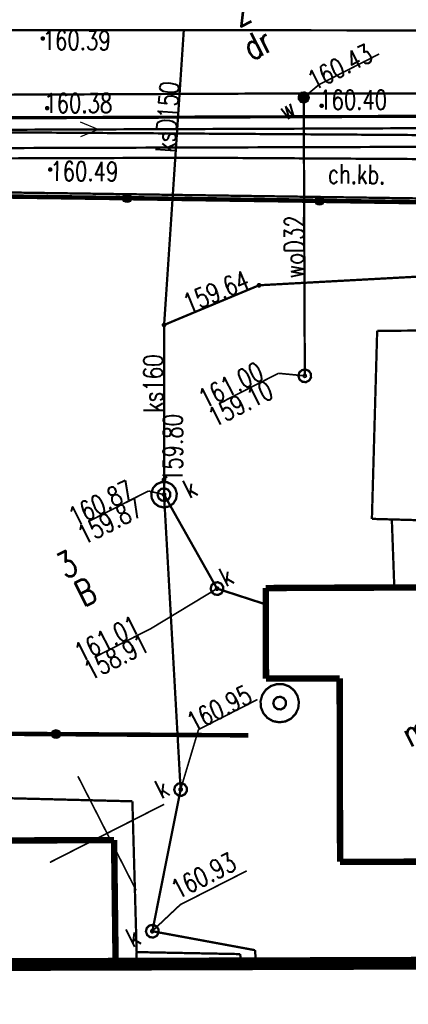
# Model space of a CAD drawing. Extents: x 0 to 7432618, y -40 to 5712028.
# Tile 135 of 165: x 7431566 to 7431582, y 5711623 to 5711662. Entities that reach past the tile are written whole.
import ezdxf
from ezdxf.enums import TextEntityAlignment as Align

# ---------------------------------------------------------------- set-up
doc = ezdxf.new("R2010")
doc.units = 0
doc.header["$MEASUREMENT"] = 0
for name, pattern in [('0', [1.5, 1, -0.5]), ('2218', [1, 0.5, -0.5]), ('3901', [0]), ('5102', [0])]:
    doc.linetypes.add(name, pattern=pattern)
for name, color, linetype in [('Dzialki', 7, 'Continuous'), ('EGBB_E_T_0', 7, 'Continuous'), ('EGBB_L_0', 7, 'Continuous'), ('Numery_dzialek', 7, 'Continuous'), ('OTD_L_14', 7, 'Continuous'), ('OTK_E_T_1', 7, 'Continuous'), ('OTK_L_0', 7, 'Continuous'), ('OTK_L_1', 7, 'Continuous'), ('OTK_L_2', 7, 'Continuous'), ('OTO_L_0', 7, 'Continuous'), ('OTR_T_0', 7, 'Continuous'), ('OTZ_L_3', 7, 'Continuous'), ('SUEP_L_0', 7, 'Continuous'), ('SUK_E_T_4', 7, 'Continuous'), ('SUK_T_3', 7, 'Continuous'), ('SUKP_E_T_0', 7, 'Continuous'), ('SUKP_L_0', 7, 'Continuous'), ('SUKR_T_0', 7, 'Continuous'), ('SUP_E_T_1', 7, 'Continuous'), ('SUP_L_1', 7, 'Continuous'), ('SUP_T_0', 7, 'Continuous'), ('SUP_T_4', 7, 'Continuous'), ('SUW_E_T_2', 7, 'Continuous'), ('SUW_T_3', 7, 'Continuous'), ('SUW_T_5', 7, 'Continuous'), ('SUWP_E_T_0', 7, 'Continuous'), ('SUWP_L_0', 7, 'Continuous'), ('SUWR_T_0', 7, 'Continuous'), ('Uzytki', 7, 'Continuous'), ('zakres', 7, 'Continuous')]:
    doc.layers.add(name, color=color, linetype=linetype)
doc.styles.add('STYL_ARIAL', font='simplex', dxfattribs={"width": 0.75, "oblique": 0.1})

msp = doc.modelspace()

# ---------------------------------------------------------------- linework, layer by layer
at = {"layer": 'Dzialki', "color": 18, "true_color": 0x000000, "const_width": 0.09}
msp.add_lwpolyline([(7431585.458862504, 5711654.688516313), (7431560.979459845, 5711655.043826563)], dxfattribs=at)
at = {"layer": 'EGBB_L_0', "color": 18, "true_color": 0x000000, "const_width": 0.25}
for points in [[(7431578.819305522, 5711639.546544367), (7431575.952524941, 5711639.530729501)], [(7431575.952524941, 5711639.530729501), (7431575.96060928, 5711635.997388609)], [(7431585.496869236, 5711639.555018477), (7431578.819305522, 5711639.546544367)], [(7431575.96060928, 5711635.997388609), (7431578.832018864, 5711636.004338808)], [(7431578.832018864, 5711636.004338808), (7431578.849135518, 5711628.848129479)], [(7431570.039691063, 5711629.693461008), (7431561.058927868, 5711629.665087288)], [(7431570.100119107, 5711624.849875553), (7431570.039691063, 5711629.693461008)], [(7431578.849135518, 5711628.848129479), (7431581.206223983, 5711628.850593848)], [(7431581.206223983, 5711628.850593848), (7431585.522159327, 5711628.865513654)]]:
    msp.add_lwpolyline(points, dxfattribs=at)
at = {"layer": 'OTD_L_14', "color": 18, "true_color": 0x000000, "const_width": 0.09}
for points in [[(7431580.295112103, 5711649.572848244), (7431580.08934781, 5711642.231807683)], [(7431585.58489912, 5711649.597441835), (7431580.295112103, 5711649.572848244)], [(7431580.08934781, 5711642.231807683), (7431585.524530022, 5711642.079419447)], [(7431580.865987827, 5711642.210020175), (7431580.962931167, 5711639.549221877)], [(7431585.524530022, 5711642.079419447), (7431580.865987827, 5711642.210020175)], [(7431580.962931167, 5711639.549221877), (7431585.451789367, 5711639.554944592)]]:
    msp.add_lwpolyline(points, dxfattribs=at)
at = {"layer": 'OTK_L_0', "color": 18, "linetype": '0', "true_color": 0x000000, "const_width": 0.09}
msp.add_lwpolyline([(7431560.662851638, 5711657.867894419), (7431585.409042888, 5711657.957945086)], dxfattribs=at)
at = {"layer": 'OTK_L_1', "color": 18, "true_color": 0x000000, "const_width": 0.125}
msp.add_lwpolyline([(7431585.409042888, 5711657.957945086), (7431560.662851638, 5711657.867894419)], dxfattribs=at)
at = {"layer": 'OTK_L_2', "color": 18, "linetype": '0', "true_color": 0x000000, "const_width": 0.09}
for points in [[(7431585.367086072, 5711656.762950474), (7431559.73568475, 5711656.686618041)], [(7431561.328088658, 5711654.876795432), (7431585.544950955, 5711654.541585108)]]:
    msp.add_lwpolyline(points, dxfattribs=at)
at = {"layer": 'OTO_L_0', "color": 18, "linetype": '3901', "true_color": 0x000000, "const_width": 0.175}
for points in [[(7431585.544950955, 5711654.541585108), (7431561.328088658, 5711654.876795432)], [(7431575.276179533, 5711633.781552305), (7431561.419123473, 5711633.871482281)]]:
    msp.add_lwpolyline(points, dxfattribs=at)
at = {"layer": 'OTO_L_0', "color": 18, "true_color": 0x000000}
for centre, radius in [((7431570.546350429, 5711654.749190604), 0.175), ((7431570.546350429, 5711654.749190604), 0.1575), ((7431570.546350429, 5711654.749190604), 0.14), ((7431570.546350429, 5711654.749190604), 0.1225), ((7431570.546350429, 5711654.749190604), 0.105), ((7431570.546350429, 5711654.749190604), 0.0875), ((7431570.546350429, 5711654.749190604), 0.07), ((7431570.546350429, 5711654.749190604), 0.0525), ((7431570.546350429, 5711654.749190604), 0.035), ((7431578.045650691, 5711654.645387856), 0.175), ((7431578.045650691, 5711654.645387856), 0.1575), ((7431578.045650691, 5711654.645387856), 0.14), ((7431578.045650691, 5711654.645387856), 0.1225), ((7431578.045650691, 5711654.645387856), 0.105), ((7431578.045650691, 5711654.645387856), 0.0875), ((7431578.045650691, 5711654.645387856), 0.07), ((7431578.045650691, 5711654.645387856), 0.0525), ((7431578.045650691, 5711654.645387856), 0.035), ((7431567.776358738, 5711633.830208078), 0.175), ((7431567.776358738, 5711633.830208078), 0.1575), ((7431567.776358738, 5711633.830208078), 0.14), ((7431567.776358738, 5711633.830208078), 0.1225), ((7431567.776358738, 5711633.830208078), 0.105), ((7431567.776358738, 5711633.830208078), 0.0875), ((7431567.776358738, 5711633.830208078), 0.07), ((7431567.776358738, 5711633.830208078), 0.0525), ((7431567.776358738, 5711633.830208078), 0.035)]:
    msp.add_circle(centre, radius, dxfattribs=at)
at = {"layer": 'OTR_T_0', "color": 18, "true_color": 0x000000, "const_width": 0.09}
for points in [[(7431567.298262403, 5711661.001893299), (7431567.300938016, 5711660.967566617), (7431567.278596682, 5711660.941368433), (7431567.244270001, 5711660.938692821), (7431567.218071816, 5711660.961034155), (7431567.215396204, 5711660.995360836), (7431567.237737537, 5711661.021559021), (7431567.272064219, 5711661.024234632), (7431567.298262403, 5711661.001893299)], [(7431567.470951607, 5711658.284067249), (7431567.473627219, 5711658.249740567), (7431567.451285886, 5711658.223542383), (7431567.416959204, 5711658.220866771), (7431567.39076102, 5711658.243208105), (7431567.388085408, 5711658.277534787), (7431567.410426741, 5711658.303732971), (7431567.444753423, 5711658.306408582), (7431567.470951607, 5711658.284067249)], [(7431578.110024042, 5711658.395781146), (7431578.144350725, 5711658.398456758), (7431578.170548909, 5711658.376115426), (7431578.173224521, 5711658.341788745), (7431578.150883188, 5711658.31559056), (7431578.116556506, 5711658.312914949), (7431578.090358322, 5711658.33525628), (7431578.08768271, 5711658.369582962), (7431578.110024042, 5711658.395781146)], [(7431567.592004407, 5711655.887852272), (7431567.59468002, 5711655.853525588), (7431567.572338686, 5711655.827327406), (7431567.538012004, 5711655.824651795), (7431567.511813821, 5711655.846993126), (7431567.509138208, 5711655.881319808), (7431567.531479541, 5711655.907517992), (7431567.565806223, 5711655.910193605), (7431567.592004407, 5711655.887852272)]]:
    msp.add_lwpolyline(points, dxfattribs=at)
at = {"layer": 'OTZ_L_3', "color": 18, "linetype": '0', "true_color": 0x000000, "const_width": 0.09}
for points in [[(7431585.409042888, 5711657.957945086), (7431560.662851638, 5711657.867894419)], [(7431559.73568475, 5711656.686618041), (7431585.367086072, 5711656.762950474)]]:
    msp.add_lwpolyline(points, dxfattribs=at)
at = {"layer": 'SUEP_L_0', "color": 1, "true_color": 0xff0000}
for q in [(7431568.727220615, 5711657.717218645), (7431568.729341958, 5711657.143219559)]:
    msp.add_line((7431569.421194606, 5711657.432773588), q, dxfattribs=at)
at = {"layer": 'SUEP_L_0', "color": 1, "linetype": '5102', "true_color": 0xff0000, "const_width": 0.09}
msp.add_lwpolyline([(7431591.381043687, 5711657.515222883), (7431563.421240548, 5711657.410302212)], dxfattribs=at)
at = {"layer": 'SUEP_L_0', "color": 1, "true_color": 0xff0000, "const_width": 0.09}
for points in [[(7431565.295792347, 5711657.321670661), (7431579.518302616, 5711657.228388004)], [(7431579.518302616, 5711657.228388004), (7431591.455379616, 5711657.149061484)], [(7431564.145248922, 5711656.297732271), (7431573.299752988, 5711656.326977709)], [(7431573.299752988, 5711656.326977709), (7431583.22862721, 5711656.268184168)]]:
    msp.add_lwpolyline(points, dxfattribs=at)
at = {"layer": 'SUK_T_3', "color": 36, "true_color": 0x803300, "const_width": 0.09}
for points in [[(7431573.939895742, 5711639.733742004), (7431574.078383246, 5711639.759748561), (7431574.208838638, 5711639.706803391), (7431574.290079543, 5711639.591633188), (7431574.296022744, 5711639.450891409), (7431574.225032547, 5711639.329198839), (7431574.099578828, 5711639.265276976), (7431573.959400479, 5711639.279373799), (7431573.849031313, 5711639.366907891), (7431573.80360887, 5711639.500328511), (7431573.837455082, 5711639.63698953), (7431573.939895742, 5711639.733742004)], [(7431572.519238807, 5711631.892200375), (7431572.657726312, 5711631.918206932), (7431572.788181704, 5711631.865261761), (7431572.869422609, 5711631.750091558), (7431572.875365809, 5711631.609349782), (7431572.804375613, 5711631.48765721), (7431572.678921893, 5711631.423735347), (7431572.538743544, 5711631.437832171), (7431572.42837438, 5711631.525366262), (7431572.382951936, 5711631.658786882), (7431572.416798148, 5711631.795447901), (7431572.519238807, 5711631.892200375)], [(7431571.41754414, 5711626.359963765), (7431571.556031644, 5711626.385970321), (7431571.686487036, 5711626.333025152), (7431571.76772794, 5711626.217854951), (7431571.773671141, 5711626.07711317), (7431571.702680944, 5711625.955420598), (7431571.577227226, 5711625.891498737), (7431571.437048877, 5711625.90559556), (7431571.326679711, 5711625.993129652), (7431571.281257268, 5711626.126550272), (7431571.315103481, 5711626.263211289), (7431571.41754414, 5711626.359963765)]]:
    msp.add_lwpolyline(points, dxfattribs=at)
at = {"layer": 'SUKP_L_0', "color": 36, "true_color": 0x803300, "const_width": 0.09}
for points in [[(7431556.660825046, 5711661.316935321), (7431572.75740575, 5711661.304471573)], [(7431571.989726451, 5711649.800942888), (7431572.75740575, 5711661.304471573)], [(7431572.75740575, 5711661.304471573), (7431587.12160047, 5711661.293257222)], [(7431575.689949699, 5711651.349602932), (7431587.527614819, 5711651.994028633)], [(7431571.989726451, 5711649.800942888), (7431575.689949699, 5711651.349602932)], [(7431571.989726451, 5711649.800942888), (7431571.986340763, 5711643.177492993)], [(7431571.986340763, 5711643.177492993), (7431572.632736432, 5711631.669448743)], [(7431571.986340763, 5711643.177492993), (7431574.053393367, 5711639.510990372)], [(7431574.053393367, 5711639.510990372), (7431575.956517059, 5711638.892925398)], [(7431572.632736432, 5711631.669448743), (7431571.531041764, 5711626.137212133)], [(7431571.531041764, 5711626.137212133), (7431575.53208472, 5711625.398087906)], [(7431575.53208472, 5711625.398087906), (7431575.57604643, 5711624.867966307)]]:
    msp.add_lwpolyline(points, dxfattribs=at)
at = {"layer": 'SUKR_T_0', "color": 36, "true_color": 0x803300, "const_width": 0.065}
for points in [[(7431575.661575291, 5711651.40529084), (7431575.709265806, 5711651.4090518), (7431575.745637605, 5711651.377977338), (7431575.749398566, 5711651.330286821), (7431575.718324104, 5711651.293915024), (7431575.67063359, 5711651.290154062), (7431575.634261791, 5711651.321228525), (7431575.630500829, 5711651.368919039), (7431575.661575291, 5711651.40529084)], [(7431571.961352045, 5711649.856630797), (7431572.009042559, 5711649.860391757), (7431572.045414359, 5711649.829317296), (7431572.049175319, 5711649.781626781), (7431572.018100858, 5711649.74525498), (7431571.970410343, 5711649.74149402), (7431571.934038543, 5711649.772568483), (7431571.930277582, 5711649.820258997), (7431571.961352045, 5711649.856630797)], [(7431571.958224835, 5711643.817707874), (7431572.00591535, 5711643.821468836), (7431572.042287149, 5711643.790394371), (7431572.04604811, 5711643.742703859), (7431572.014973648, 5711643.70633206), (7431571.967283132, 5711643.702571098), (7431571.930911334, 5711643.73364556), (7431571.927150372, 5711643.781336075), (7431571.958224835, 5711643.817707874)], [(7431569.060291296, 5711642.138108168), (7431571.381986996, 5711643.321071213)], [(7431571.986340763, 5711643.177492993), (7431571.381986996, 5711643.321071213)], [(7431571.957966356, 5711643.233180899), (7431572.00565687, 5711643.236941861), (7431572.042028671, 5711643.205867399), (7431572.045789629, 5711643.158176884), (7431572.014715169, 5711643.121805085), (7431571.967024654, 5711643.118044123), (7431571.930652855, 5711643.149118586), (7431571.926891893, 5711643.1968091), (7431571.957966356, 5711643.233180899)], [(7431574.053393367, 5711639.510990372), (7431571.478025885, 5711637.951638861)], [(7431574.02501896, 5711639.56667828), (7431574.072709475, 5711639.57043924), (7431574.109081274, 5711639.539364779), (7431574.112842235, 5711639.491674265), (7431574.081767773, 5711639.455302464), (7431574.034077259, 5711639.451541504), (7431573.997705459, 5711639.482615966), (7431573.993944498, 5711639.530306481), (7431574.02501896, 5711639.56667828)], [(7431569.277239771, 5711636.830282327), (7431571.478025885, 5711637.951638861)], [(7431573.331911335, 5711634.010754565), (7431575.629460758, 5711635.181414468)], [(7431572.632736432, 5711631.669448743), (7431573.331911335, 5711634.010754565)], [(7431572.604362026, 5711631.725136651), (7431572.65205254, 5711631.728897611), (7431572.68842434, 5711631.69782315), (7431572.6921853, 5711631.650132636), (7431572.661110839, 5711631.613760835), (7431572.613420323, 5711631.609999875), (7431572.577048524, 5711631.641074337), (7431572.573287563, 5711631.688764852), (7431572.604362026, 5711631.725136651)], [(7431571.507357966, 5711626.122899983), (7431572.619285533, 5711627.173065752), (7431575.212470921, 5711628.494359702)], [(7431571.502667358, 5711626.192900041), (7431571.550357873, 5711626.196661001), (7431571.586729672, 5711626.16558654), (7431571.590490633, 5711626.117896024), (7431571.55941617, 5711626.081524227), (7431571.511725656, 5711626.077763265), (7431571.475353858, 5711626.108837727), (7431571.471592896, 5711626.156528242), (7431571.502667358, 5711626.192900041)]]:
    msp.add_lwpolyline(points, dxfattribs=at)
at = {"layer": 'SUP_L_1', "color": 36, "true_color": 0x803300, "const_width": 0.09}
msp.add_lwpolyline([(7431571.77147668, 5711642.726041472), (7431571.606384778, 5711642.852471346), (7431571.507055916, 5711643.035080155), (7431571.490544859, 5711643.242378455), (7431571.559808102, 5711643.438386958), (7431571.702758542, 5711643.589337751), (7431571.894818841, 5711643.669015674), (7431572.102639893, 5711643.663795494), (7431572.290393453, 5711643.574389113), (7431572.42553695, 5711643.416426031), (7431572.484787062, 5711643.217099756), (7431572.457818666, 5711643.010991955), (7431572.349326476, 5711642.833603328), (7431572.178083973, 5711642.715711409), (7431571.973677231, 5711642.677665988), (7431571.77147668, 5711642.726041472)], dxfattribs=at)
at = {"layer": 'SUP_T_0', "color": 5, "true_color": 0x0000ff, "const_width": 0.09}
msp.add_lwpolyline([(7431577.360484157, 5711648.037513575), (7431577.498971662, 5711648.06352013), (7431577.629427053, 5711648.010574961), (7431577.710667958, 5711647.89540476), (7431577.71661116, 5711647.754662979), (7431577.645620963, 5711647.632970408), (7431577.520167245, 5711647.569048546), (7431577.379988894, 5711647.583145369), (7431577.269619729, 5711647.670679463), (7431577.224197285, 5711647.804100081), (7431577.258043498, 5711647.940761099), (7431577.360484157, 5711648.037513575)], dxfattribs=at)
at = {"layer": 'SUP_T_4', "color": 18, "true_color": 0x000000, "const_width": 0.09}
msp.add_lwpolyline([(7431571.872843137, 5711643.400244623), (7431572.011330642, 5711643.426251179), (7431572.141786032, 5711643.37330601), (7431572.223026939, 5711643.258135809), (7431572.228970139, 5711643.117394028), (7431572.157979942, 5711642.995701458), (7431572.032526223, 5711642.931779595), (7431571.892347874, 5711642.945876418), (7431571.781978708, 5711643.033410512), (7431571.736556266, 5711643.16683113), (7431571.770402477, 5711643.303492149), (7431571.872843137, 5711643.400244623)], dxfattribs=at)
at = {"layer": 'SUW_T_3', "color": 5, "true_color": 0x0000ff, "const_width": 0.09}
for points in [[(7431576.154432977, 5711635.709280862), (7431576.38982508, 5711635.783652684), (7431576.636695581, 5711635.777566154), (7431576.868161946, 5711635.691577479), (7431577.059197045, 5711635.535156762), (7431577.188966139, 5711635.325185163), (7431577.24365647, 5711635.084366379), (7431577.217210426, 5711634.838906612), (7431577.112467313, 5711634.615392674), (7431576.940738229, 5711634.43788177), (7431576.720837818, 5711634.325836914), (7431576.476288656, 5711634.291243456), (7431576.233895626, 5711634.337882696), (7431576.019769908, 5711634.460765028), (7431575.857089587, 5711634.646560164), (7431575.763495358, 5711634.874963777), (7431575.749235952, 5711635.12145621), (7431575.815722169, 5711635.359259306), (7431575.955904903, 5711635.56255931), (7431576.154432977, 5711635.709280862)], [(7431576.381428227, 5711635.263777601), (7431576.519915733, 5711635.289784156), (7431576.650371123, 5711635.236838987), (7431576.731612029, 5711635.121668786), (7431576.73755523, 5711634.980927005), (7431576.666565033, 5711634.859234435), (7431576.541111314, 5711634.795312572), (7431576.400932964, 5711634.809409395), (7431576.290563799, 5711634.896943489), (7431576.245141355, 5711635.030364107), (7431576.278987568, 5711635.167025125), (7431576.381428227, 5711635.263777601)]]:
    msp.add_lwpolyline(points, dxfattribs=at)
at = {"layer": 'SUW_T_5', "color": 5, "true_color": 0x0000ff, "const_width": 0.09}
for points in [[(7431577.341357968, 5711658.857655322), (7431577.477188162, 5711658.874339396), (7431577.591930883, 5711658.799808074), (7431577.631877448, 5711658.668984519), (7431577.578405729, 5711658.543086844), (7431577.456516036, 5711658.480980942), (7431577.323232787, 5711658.511722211), (7431577.240874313, 5711658.620935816), (7431577.248021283, 5711658.75757304), (7431577.341357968, 5711658.857655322)], [(7431577.352707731, 5711658.835380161), (7431577.471514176, 5711658.850011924), (7431577.571875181, 5711658.78476318), (7431577.606956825, 5711658.670315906), (7431577.560163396, 5711658.560166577), (7431577.453420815, 5711658.505778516), (7431577.336803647, 5711658.532665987), (7431577.264834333, 5711658.628318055), (7431577.271037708, 5711658.747864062), (7431577.352707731, 5711658.835380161)], [(7431577.364057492, 5711658.813104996), (7431577.478523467, 5711658.822158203), (7431577.565807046, 5711658.747552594), (7431577.574860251, 5711658.633086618), (7431577.500254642, 5711658.54580304), (7431577.385788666, 5711658.536749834), (7431577.298505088, 5711658.611355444), (7431577.289451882, 5711658.725821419), (7431577.364057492, 5711658.813104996)], [(7431577.375407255, 5711658.790829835), (7431577.470788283, 5711658.798351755), (7431577.543531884, 5711658.73620283), (7431577.551053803, 5711658.640821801), (7431577.48890488, 5711658.568078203), (7431577.393523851, 5711658.560556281), (7431577.320780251, 5711658.622705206), (7431577.313258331, 5711658.718086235), (7431577.375407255, 5711658.790829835)], [(7431577.386757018, 5711658.768554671), (7431577.4630531, 5711658.774545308), (7431577.521256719, 5711658.724853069), (7431577.527247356, 5711658.648556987), (7431577.477555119, 5711658.590353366), (7431577.401259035, 5711658.584362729), (7431577.343055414, 5711658.634054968), (7431577.337064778, 5711658.710351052), (7431577.386757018, 5711658.768554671)], [(7431577.39810678, 5711658.746279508), (7431577.455317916, 5711658.750738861), (7431577.498981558, 5711658.713503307), (7431577.503440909, 5711658.656292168), (7431577.466205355, 5711658.612628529), (7431577.408994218, 5711658.608169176), (7431577.365330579, 5711658.645404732), (7431577.360871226, 5711658.702615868), (7431577.39810678, 5711658.746279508)], [(7431577.409456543, 5711658.724004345), (7431577.447626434, 5711658.727066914), (7431577.476706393, 5711658.702153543), (7431577.479768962, 5711658.663983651), (7431577.454855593, 5711658.634903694), (7431577.4166857, 5711658.631841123), (7431577.387605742, 5711658.656754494), (7431577.384543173, 5711658.694924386), (7431577.409456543, 5711658.724004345)], [(7431577.420806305, 5711658.70172918), (7431577.439891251, 5711658.703260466), (7431577.45443123, 5711658.690803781), (7431577.455962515, 5711658.671718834), (7431577.44350583, 5711658.657178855), (7431577.424420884, 5711658.65564757), (7431577.409880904, 5711658.668104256), (7431577.40834962, 5711658.687189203), (7431577.420806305, 5711658.70172918)], [(7431577.428887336, 5711658.685869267), (7431577.434384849, 5711658.686313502), (7431577.438571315, 5711658.682722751), (7431577.439015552, 5711658.677225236), (7431577.435379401, 5711658.673127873), (7431577.429927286, 5711658.672594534), (7431577.425829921, 5711658.676230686), (7431577.425296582, 5711658.681682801), (7431577.428887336, 5711658.685869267)]]:
    msp.add_lwpolyline(points, dxfattribs=at)
at = {"layer": 'SUWP_L_0', "color": 5, "true_color": 0x0000ff, "const_width": 0.09}
for points in [[(7431555.831022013, 5711658.744987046), (7431577.422897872, 5711658.838596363)], [(7431577.422897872, 5711658.838596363), (7431577.432156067, 5711658.679454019)], [(7431577.422897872, 5711658.838596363), (7431597.530366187, 5711658.834443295)], [(7431577.432156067, 5711658.679454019), (7431577.473981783, 5711647.814761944)], [(7431570.752834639, 5711631.207995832), (7431556.201156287, 5711631.573510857)], [(7431570.919827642, 5711625.322868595), (7431570.752834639, 5711631.207995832)], [(7431570.919827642, 5711625.322868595), (7431570.902780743, 5711624.852569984)], [(7431574.953955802, 5711625.244817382), (7431570.919827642, 5711625.322868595)], [(7431574.996991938, 5711624.866074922), (7431574.953955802, 5711625.244817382)]]:
    msp.add_lwpolyline(points, dxfattribs=at)
at = {"layer": 'SUWR_T_0', "color": 5, "true_color": 0x0000ff, "const_width": 0.065}
for points in [[(7431578.029191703, 5711659.18174945), (7431580.37512278, 5711660.377061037)], [(7431577.432156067, 5711658.679454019), (7431578.029191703, 5711659.18174945)], [(7431577.403781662, 5711658.735141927), (7431577.451472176, 5711658.738902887), (7431577.487843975, 5711658.707828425), (7431577.491604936, 5711658.66013791), (7431577.460530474, 5711658.623766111), (7431577.412839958, 5711658.620005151), (7431577.376468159, 5711658.651079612), (7431577.372707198, 5711658.698770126), (7431577.403781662, 5711658.735141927)], [(7431574.248294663, 5711646.792512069), (7431576.448991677, 5711647.913823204)], [(7431577.473981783, 5711647.814761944), (7431576.448991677, 5711647.913823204)], [(7431577.445607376, 5711647.87044985), (7431577.493297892, 5711647.87421081), (7431577.529669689, 5711647.84313635), (7431577.533430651, 5711647.795445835), (7431577.502356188, 5711647.759074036), (7431577.454665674, 5711647.755313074), (7431577.418293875, 5711647.786387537), (7431577.414532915, 5711647.834078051), (7431577.445607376, 5711647.87044985)]]:
    msp.add_lwpolyline(points, dxfattribs=at)
at = {"layer": 'Uzytki', "color": 96, "linetype": '2218', "true_color": 0x008000, "const_width": 0.09}
msp.add_lwpolyline([(7431585.458862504, 5711654.688516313), (7431560.979459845, 5711655.043826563)], dxfattribs=at)
at = {"layer": 'zakres', "color": 18, "linetype": '0', "true_color": 0x000000, "const_width": 0.5}
msp.add_lwpolyline([(7431170.861009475, 5711694.664445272), (7431172.664392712, 5711623.535806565), (7431599.413468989, 5711624.946824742), (7431599.510729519, 5711698.028618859), (7431170.861009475, 5711694.664445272)], dxfattribs=at)
at = {"layer": 'zakres', "color": 18, "true_color": 0x000000, "const_width": 0.065}
for points in [[(7431570.90056263, 5711627.730992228), (7431568.630610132, 5711632.186024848)], [(7431567.538070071, 5711628.823532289), (7431571.993102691, 5711631.093484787)]]:
    msp.add_lwpolyline(points, dxfattribs=at)
at = {"layer": 'zakres', "color": 18, "true_color": 0x000000}
msp.add_point((7431569.765586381, 5711629.958508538), dxfattribs=at)

# ---------------------------------------------------------------- texts
at = {"layer": 'EGBB_E_T_0', "color": 18, "true_color": 0x000000, "style": 'STYL_ARIAL', "width": 0.75}
msp.add_text('m', height=1, rotation=27, dxfattribs=at).set_placement((7431581.773928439, 5711633.970682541), align=Align.MIDDLE_CENTER)
at = {"layer": 'Numery_dzialek', "color": 18, "true_color": 0x000000, "style": 'STYL_ARIAL', "width": 0.75}
for s, p in [('2', (7431574.452053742, 5711662.297790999)), ('3', (7431567.692126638, 5711640.754915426))]:
    msp.add_text(s, height=1, rotation=27, dxfattribs=at).set_placement(p, align=Align.TOP_LEFT)
at = {"layer": 'OTK_E_T_1', "color": 18, "true_color": 0x000000, "style": 'STYL_ARIAL', "width": 0.7500000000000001}
msp.add_text('ch.kb.', height=0.7499999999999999, rotation=359.2069, dxfattribs=at).set_placement((7431579.494270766, 5711655.686973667), align=Align.MIDDLE_CENTER)
at = {"layer": 'OTR_T_0', "color": 18, "true_color": 0x000000, "style": 'STYL_ARIAL'}
for s, height, rotation, width, p in [('160.39', 0.7500000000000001, 359.681, 0.7499999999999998, (7431567.257791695, 5711660.918983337)), ('160.49', 0.75, 359.6498, 0.75, (7431567.5515337, 5711655.80494231))]:
    msp.add_text(s, height=height, rotation=rotation, dxfattribs=dict(at, width=width)).set_placement(p, align=Align.MIDDLE_LEFT)
for s, height, rotation, width, p in [('160.38', 0.7500000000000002, 359.9159, 0.7499999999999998, (7431567.316563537, 5711657.860623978)), ('160.40', 0.7500000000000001, 0.2184999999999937, 0.7499999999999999, (7431578.034315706, 5711657.982461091))]:
    msp.add_text(s, height=height, rotation=rotation, dxfattribs=dict(at, width=width)).set_placement(p, align=Align.BOTTOM_LEFT)
at = {"layer": 'SUK_E_T_4', "color": 36, "true_color": 0x803300, "style": 'STYL_ARIAL', "width": 0.75}
for p in [(7431574.487313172, 5711639.366878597), (7431571.983236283, 5711631.08531509), (7431570.856394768, 5711625.28965007)]:
    msp.add_text('k', height=0.75, rotation=27, dxfattribs=at).set_placement(p, align=Align.BOTTOM_LEFT)
at = {"layer": 'SUKP_E_T_0', "color": 36, "true_color": 0x803300, "style": 'STYL_ARIAL'}
for s, height, rotation, width, p in [('ksD150', 0.7499999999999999, 86.18209999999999, 0.7500000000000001, (7431572.113880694, 5711657.918464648)), ('ks160', 0.75, 89.9707, 0.7499999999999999, (7431571.562802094, 5711647.515415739))]:
    msp.add_text(s, height=height, rotation=rotation, dxfattribs=dict(at, width=width)).set_placement(p, align=Align.MIDDLE_CENTER)
at = {"layer": 'SUKR_T_0', "color": 36, "true_color": 0x803300, "style": 'STYL_ARIAL', "width": 0.75}
msp.add_text('159.64', height=0.75, rotation=22.71079999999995, dxfattribs=at).set_placement((7431575.236213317, 5711651.612124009), align=Align.MIDDLE_RIGHT)
at = {"layer": 'SUKR_T_0', "color": 36, "true_color": 0x803300, "style": 'STYL_ARIAL', "width": 0.7499999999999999}
msp.add_text('159.80', height=0.75, rotation=89.9707, dxfattribs=at).set_placement((7431572.331840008, 5711643.670141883), align=Align.MIDDLE_LEFT)
at = {"layer": 'SUKR_T_0', "color": 36, "true_color": 0x803300, "style": 'STYL_ARIAL', "width": 0.75}
for s, p in [('160.87', (7431568.176375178, 5711642.576388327)), ('159.87', (7431568.519297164, 5711641.865039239)), ('161.01', (7431568.405656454, 5711637.275856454)), ('158.91', (7431568.772277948, 5711636.570859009))]:
    msp.add_text(s, height=0.75, rotation=27, dxfattribs=at).set_placement(p, align=Align.TOP_LEFT)
msp.add_text('160.95', height=0.75, rotation=27, dxfattribs=at).set_placement((7431573.230370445, 5711633.701218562), align=Align.BOTTOM_LEFT)
msp.add_text('160.93', height=0.75, rotation=27, dxfattribs=at).set_placement((7431572.517500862, 5711627.372829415))
at = {"layer": 'SUP_E_T_1', "color": 18, "true_color": 0x000000, "style": 'STYL_ARIAL', "width": 0.75}
msp.add_text('k', height=0.75, rotation=27, dxfattribs=at).set_placement((7431573.071339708, 5711642.802724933), align=Align.BOTTOM_LEFT)
at = {"layer": 'SUW_E_T_2', "color": 5, "true_color": 0x0000ff, "style": 'STYL_ARIAL', "width": 0.75}
msp.add_text('w', height=0.75, rotation=27, dxfattribs=at).set_placement((7431576.814981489, 5711657.572176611), align=Align.BOTTOM_LEFT)
at = {"layer": 'SUWP_E_T_0', "color": 5, "true_color": 0x0000ff, "style": 'STYL_ARIAL', "width": 0.7500000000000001}
msp.add_text('woD32', height=0.7499999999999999, rotation=90.21600000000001, dxfattribs=at).set_placement((7431577.061809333, 5711652.852859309), align=Align.MIDDLE_CENTER)
at = {"layer": 'SUWR_T_0', "color": 5, "true_color": 0x0000ff, "style": 'STYL_ARIAL', "width": 0.75}
msp.add_text('160.43', height=0.75, rotation=27, dxfattribs=at).set_placement((7431577.662904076, 5711659.271321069), align=Align.MIDDLE_LEFT)
for s, p in [('161.00', (7431573.239306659, 5711647.187266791)), ('159.10', (7431573.615225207, 5711646.459397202))]:
    msp.add_text(s, height=0.75, rotation=27, dxfattribs=at).set_placement(p, align=Align.TOP_LEFT)
at = {"layer": 'Uzytki', "color": 96, "true_color": 0x008000, "style": 'STYL_ARIAL', "width": 0.75}
for s, p in [('dr', (7431575.985574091, 5711660.061672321)), ('B', (7431569.283864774, 5711638.667539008))]:
    msp.add_text(s, height=1, rotation=27, dxfattribs=at).set_placement(p, align=Align.BOTTOM_CENTER)

doc.saveas('drawing.dxf')
